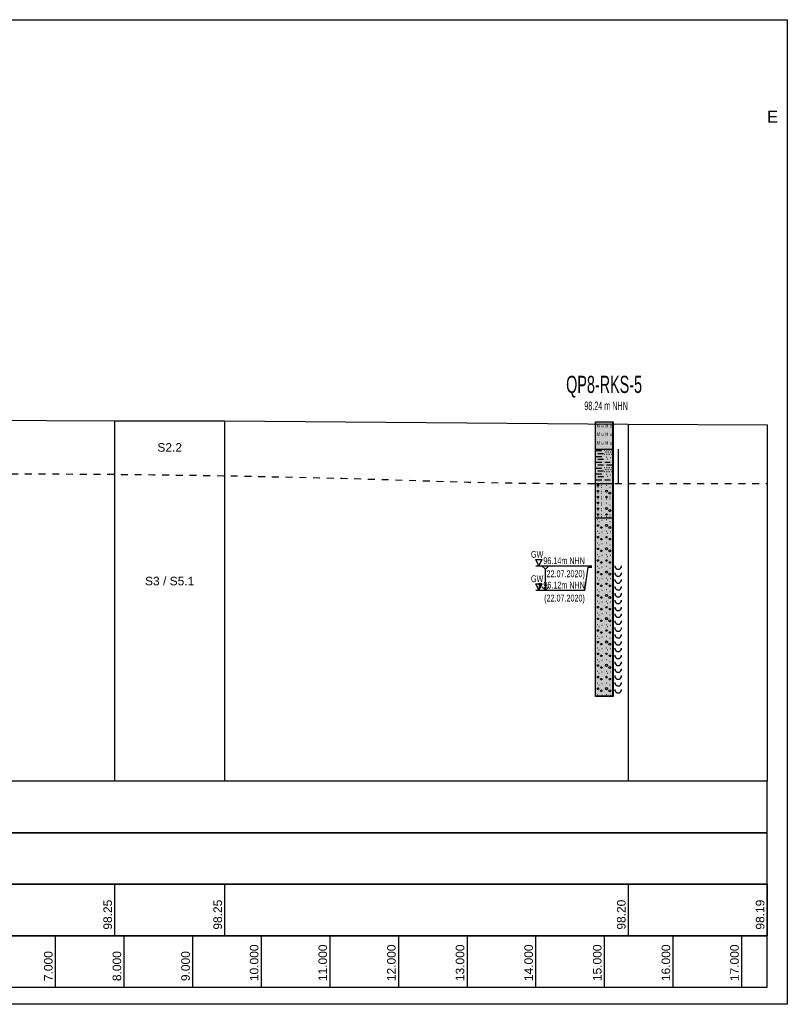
# Model space of a CAD drawing. Header units: metres. Extents: x -17 to 824, y 89 to 134.
# Tile 73 of 80: x 706 to 718, y 90 to 104. Entities that reach past the tile are written whole.
import ezdxf
from ezdxf.enums import TextEntityAlignment as Align

# ---------------------------------------------------------------- set-up
doc = ezdxf.new("R2010")
doc.units = ezdxf.units.M
doc.linetypes.add('ACAD_ISO03W100', pattern=[30, 12, -18])
for name, color, linetype in [('BG_GT_DC_RKS', 249, 'Continuous'), ('BG_GT_SCHICHT', 3, 'ACAD_ISO03W100'), ('BG_GT_TE', 6, 'Continuous'), ('BW_KOERP_GESCH', 126, 'Continuous'), ('BW_Z_BEM', 52, 'Continuous'), ('ZZ_GITTER', 40, 'Continuous'), ('ZZ_LAYOUT', 2, 'Continuous')]:
    doc.layers.add(name, color=color, linetype=linetype)
doc.layers.add('ZZ_AFENSTER', color=6, linetype='Continuous', plot=False)
doc.styles.add('ARI025_V_50', font='arial.ttf', dxfattribs={"height": 0.125})
doc.styles.add('ARI035_V_50', font='arial.ttf', dxfattribs={"height": 0.175})
doc.styles.add('Arial', font='arial.ttf')
doc.styles.get("Standard").update_dxf_attribs({"font": 'arial.ttf'})

# ---------------------------------------------------------------- blocks, each defined once
blk = doc.blocks.new('QP8-RKS-5')
for p, q in [((-0.00255, 0), (0.00255, 0)), ((-0.00255, -0.0081), (-0.00255, 0)), ((-0.00255, 0), (0.00245, 0)), ((-0.00255, -0.08), (-0.00255, 0)), ((0.00245, 0), (0.00245, -0.08)), ((0.00255, 0), (0.00255, -0.0081)), ((-0.00255, -0.008), (0.00255, -0.008)), ((-0.00255, -0.0181), (-0.00255, -0.008)), ((0.00255, -0.0081), (-0.00255, -0.0081)), ((-0.00235, -0.0084), (-0.00075, -0.0084)), ((0.00005, -0.0082), (0.00015, -0.0082)), ((0.00055, -0.0082), (0.00065, -0.0082)), ((0.00105, -0.0082), (0.00115, -0.0082)), ((0.00155, -0.0082), (0.00165, -0.0082)), ((0.00205, -0.0082), (0.00215, -0.0082)), ((0.00255, -0.008), (0.00255, -0.0181)), ((0.00405, -0.008), (0.00405, -0.018)), ((-0.00235, -0.0101), (-0.00075, -0.0101)), ((-0.00185, -0.0092), (-0.00025, -0.0092)), ((-0.00185, -0.0109), (-0.00025, -0.0109)), ((0.00005, -0.0094), (0.00015, -0.0094)), ((0.00025, -0.0088), (0.00035, -0.0088)), ((0.00055, -0.0094), (0.00065, -0.0094)), ((0.00055, -0.0102), (0.00065, -0.0102)), ((0.00075, -0.0088), (0.00085, -0.0088)), ((0.00095, -0.0108), (0.00105, -0.0108)), ((0.00105, -0.0094), (0.00115, -0.0094)), ((0.00125, -0.0088), (0.00135, -0.0088)), ((0.00155, -0.0094), (0.00165, -0.0094)), ((0.00175, -0.0088), (0.00185, -0.0088)), ((0.00175, -0.0104), (0.00185, -0.0104)), ((0.00205, -0.0094), (0.00215, -0.0094)), ((0.00225, -0.0088), (0.00235, -0.0088)), ((-0.00235, -0.0118), (-0.00075, -0.0118)), ((-0.00235, -0.0135), (-0.00075, -0.0135)), ((-0.00185, -0.0126), (-0.00025, -0.0126)), ((-0.00185, -0.0143), (-0.00025, -0.0143)), ((0.00005, -0.0133), (0.00015, -0.0133)), ((0.00015, -0.0118), (0.00175, -0.0118)), ((0.00025, -0.0139), (0.00035, -0.0139)), ((0.00055, -0.0133), (0.00065, -0.0133)), ((0.00065, -0.0126), (0.00225, -0.0126)), ((0.00075, -0.0139), (0.00085, -0.0139)), ((0.00105, -0.0133), (0.00115, -0.0133)), ((0.00125, -0.0139), (0.00135, -0.0139)), ((0.00155, -0.0133), (0.00165, -0.0133)), ((0.00175, -0.0139), (0.00185, -0.0139)), ((0.00205, -0.0133), (0.00215, -0.0133)), ((0.00225, -0.0139), (0.00235, -0.0139)), ((-0.00235, -0.0152), (-0.00075, -0.0152)), ((-0.00235, -0.0169), (-0.00075, -0.0169)), ((-0.00185, -0.016), (-0.00025, -0.016)), ((0.00005, -0.0145), (0.00015, -0.0145)), ((0.00015, -0.0169), (0.00175, -0.0169)), ((0.00055, -0.0145), (0.00065, -0.0145)), ((0.00055, -0.0153), (0.00065, -0.0153)), ((0.00095, -0.0159), (0.00105, -0.0159)), ((0.00105, -0.0145), (0.00115, -0.0145)), ((0.00155, -0.0145), (0.00165, -0.0145)), ((0.00175, -0.0155), (0.00185, -0.0155)), ((0.00205, -0.0145), (0.00215, -0.0145)), ((-0.00255, -0.018), (0.00255, -0.018)), ((-0.00255, -0.0281), (-0.00255, -0.018)), ((0.00255, -0.0181), (-0.00255, -0.0181)), ((-0.00205, -0.0185), (-0.00165, -0.0185)), ((-0.00204, -0.01845), (-0.00166, -0.01845)), ((-0.00204, -0.01855), (-0.00166, -0.01855)), ((-0.00202, -0.0184), (-0.00168, -0.0184)), ((-0.00202, -0.0186), (-0.00168, -0.0186)), ((-0.00198, -0.01835), (-0.00172, -0.01835)), ((-0.00198, -0.01865), (-0.00172, -0.01865)), ((-0.00198, -0.02005), (-0.00172, -0.02005)), ((-0.00185, -0.0191), (-0.00175, -0.0191)), ((-0.00085, -0.0185), (-0.00075, -0.0185)), ((-0.00085, -0.0191), (-0.00075, -0.0191)), ((0.00065, -0.0185), (0.00075, -0.0185)), ((0.00165, -0.0191), (0.00175, -0.0191)), ((0.00255, -0.018), (0.00255, -0.0281)), ((-0.00205, -0.0202), (-0.00165, -0.0202)), ((-0.00205, -0.0219), (-0.00165, -0.0219)), ((-0.00204, -0.02015), (-0.00166, -0.02015)), ((-0.00204, -0.02025), (-0.00166, -0.02025)), ((-0.00204, -0.02185), (-0.00166, -0.02185)), ((-0.00204, -0.02195), (-0.00166, -0.02195)), ((-0.00202, -0.0201), (-0.00168, -0.0201)), ((-0.00202, -0.0203), (-0.00168, -0.0203)), ((-0.00202, -0.0218), (-0.00168, -0.0218)), ((-0.00202, -0.022), (-0.00168, -0.022)), ((-0.00198, -0.02035), (-0.00172, -0.02035)), ((-0.00198, -0.02175), (-0.00172, -0.02175)), ((-0.00198, -0.02205), (-0.00172, -0.02205)), ((-0.00185, -0.0208), (-0.00175, -0.0208)), ((-0.00185, -0.0225), (-0.00175, -0.0225)), ((-0.00085, -0.0202), (-0.00075, -0.0202)), ((-0.00085, -0.0208), (-0.00075, -0.0208)), ((-0.00085, -0.0219), (-0.00075, -0.0219)), ((-0.00085, -0.0225), (-0.00075, -0.0225)), ((0.00045, -0.0219), (0.00085, -0.0219)), ((0.00046, -0.02185), (0.00084, -0.02185)), ((0.00046, -0.02195), (0.00084, -0.02195)), ((0.00048, -0.0218), (0.00082, -0.0218)), ((0.00048, -0.022), (0.00082, -0.022)), ((0.00052, -0.02175), (0.00078, -0.02175)), ((0.00052, -0.02205), (0.00078, -0.02205)), ((0.00065, -0.0225), (0.00075, -0.0225)), ((0.00165, -0.0219), (0.00175, -0.0219)), ((0.00165, -0.0225), (0.00175, -0.0225)), ((-0.00205, -0.0236), (-0.00165, -0.0236)), ((-0.00205, -0.0253), (-0.00165, -0.0253)), ((-0.00204, -0.02355), (-0.00166, -0.02355)), ((-0.00204, -0.02365), (-0.00166, -0.02365)), ((-0.00204, -0.02525), (-0.00166, -0.02525)), ((-0.00204, -0.02535), (-0.00166, -0.02535)), ((-0.00202, -0.0235), (-0.00168, -0.0235)), ((-0.00202, -0.0237), (-0.00168, -0.0237)), ((-0.00202, -0.0252), (-0.00168, -0.0252)), ((-0.00202, -0.0254), (-0.00168, -0.0254)), ((-0.00198, -0.02345), (-0.00172, -0.02345)), ((-0.00198, -0.02375), (-0.00172, -0.02375)), ((-0.00198, -0.02515), (-0.00172, -0.02515)), ((-0.00198, -0.02545), (-0.00172, -0.02545)), ((-0.00185, -0.0242), (-0.00175, -0.0242)), ((-0.00085, -0.0236), (-0.00075, -0.0236)), ((-0.00085, -0.0242), (-0.00075, -0.0242)), ((-0.00085, -0.0253), (-0.00075, -0.0253)), ((0.00065, -0.0236), (0.00075, -0.0236)), ((0.00165, -0.0242), (0.00175, -0.0242)), ((-0.00255, -0.028), (0.00255, -0.028)), ((-0.00255, -0.0801), (-0.00255, -0.028)), ((0.00255, -0.0281), (-0.00255, -0.0281)), ((-0.00205, -0.027), (-0.00165, -0.027)), ((-0.00204, -0.02695), (-0.00166, -0.02695)), ((-0.00204, -0.02705), (-0.00166, -0.02705)), ((-0.00202, -0.0269), (-0.00168, -0.0269)), ((-0.00202, -0.0271), (-0.00168, -0.0271)), ((-0.00198, -0.02685), (-0.00172, -0.02685)), ((-0.00198, -0.02715), (-0.00172, -0.02715)), ((-0.00195, -0.0285), (-0.00185, -0.0285)), ((-0.00185, -0.0259), (-0.00175, -0.0259)), ((-0.00185, -0.0276), (-0.00175, -0.0276)), ((-0.00085, -0.0259), (-0.00075, -0.0259)), ((-0.00085, -0.027), (-0.00075, -0.027)), ((-0.00085, -0.0276), (-0.00075, -0.0276)), ((-0.00075, -0.0287), (-0.00065, -0.0287)), ((0.00045, -0.027), (0.00085, -0.027)), ((0.00046, -0.02695), (0.00084, -0.02695)), ((0.00046, -0.02705), (0.00084, -0.02705)), ((0.00048, -0.0269), (0.00082, -0.0269)), ((0.00048, -0.0271), (0.00082, -0.0271)), ((0.00052, -0.02685), (0.00078, -0.02685)), ((0.00052, -0.02715), (0.00078, -0.02715)), ((0.00065, -0.0276), (0.00075, -0.0276)), ((0.00065, -0.0285), (0.00075, -0.0285)), ((0.00165, -0.027), (0.00175, -0.027)), ((0.00165, -0.0276), (0.00175, -0.0276)), ((0.00255, -0.028), (0.00255, -0.0801)), ((-0.00205, -0.0302), (-0.00165, -0.0302)), ((-0.00204, -0.03015), (-0.00166, -0.03015)), ((-0.00204, -0.03025), (-0.00166, -0.03025)), ((-0.00202, -0.0301), (-0.00168, -0.0301)), ((-0.00202, -0.0303), (-0.00168, -0.0303)), ((-0.00198, -0.03005), (-0.00172, -0.03005)), ((-0.00198, -0.03035), (-0.00172, -0.03035)), ((-0.00155, -0.0291), (-0.00145, -0.0291)), ((-0.00105, -0.0308), (-0.00065, -0.0308)), ((-0.00104, -0.03075), (-0.00066, -0.03075)), ((-0.00104, -0.03085), (-0.00066, -0.03085)), ((-0.00102, -0.0307), (-0.00068, -0.0307)), ((-0.00102, -0.0309), (-0.00068, -0.0309)), ((-0.00098, -0.03065), (-0.00072, -0.03065)), ((-0.00098, -0.03095), (-0.00072, -0.03095)), ((0.00165, -0.0291), (0.00175, -0.0291)), ((-0.00205, -0.0336), (-0.00165, -0.0336)), ((-0.00204, -0.03355), (-0.00166, -0.03355)), ((-0.00204, -0.03365), (-0.00166, -0.03365)), ((-0.00202, -0.0335), (-0.00168, -0.0335)), ((-0.00202, -0.0337), (-0.00168, -0.0337)), ((-0.00198, -0.03345), (-0.00172, -0.03345)), ((-0.00198, -0.03375), (-0.00172, -0.03375)), ((-0.00195, -0.0319), (-0.00185, -0.0319)), ((-0.00155, -0.0325), (-0.00145, -0.0325)), ((-0.00105, -0.0342), (-0.00065, -0.0342)), ((-0.00104, -0.03415), (-0.00066, -0.03415)), ((-0.00104, -0.03425), (-0.00066, -0.03425)), ((-0.00102, -0.0341), (-0.00068, -0.0341)), ((-0.00102, -0.0343), (-0.00068, -0.0343)), ((-0.00098, -0.03405), (-0.00072, -0.03405)), ((-0.00098, -0.03435), (-0.00072, -0.03435)), ((-0.00075, -0.0321), (-0.00065, -0.0321)), ((0.00045, -0.0336), (0.00085, -0.0336)), ((0.00046, -0.03355), (0.00084, -0.03355)), ((0.00046, -0.03365), (0.00084, -0.03365)), ((0.00048, -0.0335), (0.00082, -0.0335)), ((0.00048, -0.0337), (0.00082, -0.0337)), ((0.00052, -0.03345), (0.00078, -0.03345)), ((0.00052, -0.03375), (0.00078, -0.03375)), ((0.00055, -0.0319), (0.00065, -0.0319)), ((0.00095, -0.0325), (0.00105, -0.0325)), ((0.00145, -0.0342), (0.00185, -0.0342)), ((0.00146, -0.03415), (0.00184, -0.03415)), ((0.00146, -0.03425), (0.00184, -0.03425)), ((0.00148, -0.0341), (0.00182, -0.0341)), ((0.00148, -0.0343), (0.00182, -0.0343)), ((0.00152, -0.03405), (0.00178, -0.03405)), ((0.00152, -0.03435), (0.00178, -0.03435)), ((0.00175, -0.0321), (0.00185, -0.0321)), ((-0.00205, -0.037), (-0.00165, -0.037)), ((-0.00204, -0.03695), (-0.00166, -0.03695)), ((-0.00204, -0.03705), (-0.00166, -0.03705)), ((-0.00202, -0.0369), (-0.00168, -0.0369)), ((-0.00202, -0.0371), (-0.00168, -0.0371)), ((-0.00198, -0.03685), (-0.00172, -0.03685)), ((-0.00198, -0.03715), (-0.00172, -0.03715)), ((-0.00195, -0.0353), (-0.00185, -0.0353)), ((-0.00155, -0.0359), (-0.00145, -0.0359)), ((-0.00075, -0.0355), (-0.00065, -0.0355)), ((0.00065, -0.0353), (0.00075, -0.0353)), ((0.00165, -0.0359), (0.00175, -0.0359)), ((-0.00195, -0.0387), (-0.00185, -0.0387)), ((-0.00155, -0.0393), (-0.00145, -0.0393)), ((-0.00105, -0.0376), (-0.00065, -0.0376)), ((-0.00104, -0.03755), (-0.00066, -0.03755)), ((-0.00104, -0.03765), (-0.00066, -0.03765)), ((-0.00102, -0.0375), (-0.00068, -0.0375)), ((-0.00102, -0.0377), (-0.00068, -0.0377)), ((-0.00098, -0.03745), (-0.00072, -0.03745)), ((-0.00098, -0.03775), (-0.00072, -0.03775)), ((-0.00075, -0.0389), (-0.00065, -0.0389)), ((0.00055, -0.0387), (0.00065, -0.0387)), ((0.00095, -0.0393), (0.00105, -0.0393)), ((0.00175, -0.0389), (0.00185, -0.0389)), ((-0.00205, -0.0404), (-0.00165, -0.0404)), ((-0.00204, -0.04035), (-0.00166, -0.04035)), ((-0.00204, -0.04045), (-0.00166, -0.04045)), ((-0.00202, -0.0403), (-0.00168, -0.0403)), ((-0.00202, -0.0405), (-0.00168, -0.0405)), ((-0.00198, -0.04025), (-0.00172, -0.04025)), ((-0.00198, -0.04055), (-0.00172, -0.04055)), ((-0.00195, -0.0421), (-0.00185, -0.0421)), ((-0.00155, -0.0427), (-0.00145, -0.0427)), ((-0.00105, -0.041), (-0.00065, -0.041)), ((-0.00104, -0.04095), (-0.00066, -0.04095)), ((-0.00104, -0.04105), (-0.00066, -0.04105)), ((-0.00102, -0.0409), (-0.00068, -0.0409)), ((-0.00102, -0.0411), (-0.00068, -0.0411)), ((-0.00098, -0.04085), (-0.00072, -0.04085)), ((-0.00098, -0.04115), (-0.00072, -0.04115)), ((-0.00075, -0.0423), (-0.00065, -0.0423)), ((0.00045, -0.0404), (0.00085, -0.0404)), ((0.00046, -0.04035), (0.00084, -0.04035)), ((0.00046, -0.04045), (0.00084, -0.04045)), ((0.00048, -0.0403), (0.00082, -0.0403)), ((0.00048, -0.0405), (0.00082, -0.0405)), ((0.00052, -0.04025), (0.00078, -0.04025)), ((0.00052, -0.04055), (0.00078, -0.04055)), ((0.00065, -0.0421), (0.00075, -0.0421)), ((0.00145, -0.041), (0.00185, -0.041)), ((0.00146, -0.04095), (0.00184, -0.04095)), ((0.00146, -0.04105), (0.00184, -0.04105)), ((0.00148, -0.0409), (0.00182, -0.0409)), ((0.00148, -0.0411), (0.00182, -0.0411)), ((0.00152, -0.04085), (0.00178, -0.04085)), ((0.00152, -0.04115), (0.00178, -0.04115)), ((0.00165, -0.0427), (0.00175, -0.0427)), ((0.00305, -0.042), (0.00305, -0.0423)), ((0.00305, -0.0423), (0.00325, -0.0426)), ((0.00325, -0.0426), (0.00345, -0.0428)), ((0.00345, -0.0428), (0.00375, -0.043)), ((0.00375, -0.043), (0.00405, -0.043)), ((0.00405, -0.043), (0.00435, -0.043)), ((0.00435, -0.043), (0.00465, -0.0428)), ((0.00465, -0.0428), (0.00485, -0.0426)), ((0.00485, -0.0426), (0.00505, -0.0423)), ((0.00505, -0.0423), (0.00505, -0.042)), ((-0.00205, -0.0438), (-0.00165, -0.0438)), ((-0.00204, -0.04375), (-0.00166, -0.04375)), ((-0.00204, -0.04385), (-0.00166, -0.04385)), ((-0.00202, -0.0437), (-0.00168, -0.0437)), ((-0.00202, -0.0439), (-0.00168, -0.0439)), ((-0.00198, -0.04365), (-0.00172, -0.04365)), ((-0.00198, -0.04395), (-0.00172, -0.04395)), ((-0.00195, -0.0455), (-0.00185, -0.0455)), ((-0.00105, -0.0444), (-0.00065, -0.0444)), ((-0.00104, -0.04435), (-0.00066, -0.04435)), ((-0.00104, -0.04445), (-0.00066, -0.04445)), ((-0.00102, -0.0443), (-0.00068, -0.0443)), ((-0.00102, -0.0445), (-0.00068, -0.0445)), ((-0.00098, -0.04425), (-0.00072, -0.04425)), ((-0.00098, -0.04455), (-0.00072, -0.04455)), ((-0.00075, -0.0457), (-0.00065, -0.0457)), ((0.00055, -0.0455), (0.00065, -0.0455)), ((0.00175, -0.0457), (0.00185, -0.0457)), ((0.00305, -0.044), (0.00305, -0.0443)), ((0.00305, -0.0443), (0.00325, -0.0446)), ((0.00325, -0.0446), (0.00345, -0.0448)), ((0.00345, -0.0448), (0.00375, -0.045)), ((0.00375, -0.045), (0.00405, -0.045)), ((0.00405, -0.045), (0.00435, -0.045)), ((0.00435, -0.045), (0.00465, -0.0448)), ((0.00465, -0.0448), (0.00485, -0.0446)), ((0.00485, -0.0446), (0.00505, -0.0443)), ((0.00505, -0.0443), (0.00505, -0.044)), ((-0.00205, -0.0472), (-0.00165, -0.0472)), ((-0.00204, -0.04715), (-0.00166, -0.04715)), ((-0.00204, -0.04725), (-0.00166, -0.04725)), ((-0.00202, -0.0471), (-0.00168, -0.0471)), ((-0.00202, -0.0473), (-0.00168, -0.0473)), ((-0.00198, -0.04705), (-0.00172, -0.04705)), ((-0.00198, -0.04735), (-0.00172, -0.04735)), ((-0.00155, -0.0461), (-0.00145, -0.0461)), ((-0.00105, -0.0478), (-0.00065, -0.0478)), ((-0.00104, -0.04775), (-0.00066, -0.04775)), ((-0.00104, -0.04785), (-0.00066, -0.04785)), ((-0.00102, -0.0477), (-0.00068, -0.0477)), ((-0.00102, -0.0479), (-0.00068, -0.0479)), ((-0.00098, -0.04765), (-0.00072, -0.04765)), ((-0.00098, -0.04795), (-0.00072, -0.04795)), ((0.00045, -0.0472), (0.00085, -0.0472)), ((0.00046, -0.04715), (0.00084, -0.04715)), ((0.00046, -0.04725), (0.00084, -0.04725)), ((0.00048, -0.0471), (0.00082, -0.0471)), ((0.00048, -0.0473), (0.00082, -0.0473)), ((0.00052, -0.04705), (0.00078, -0.04705)), ((0.00052, -0.04735), (0.00078, -0.04735)), ((0.00095, -0.0461), (0.00105, -0.0461)), ((0.00145, -0.0478), (0.00185, -0.0478)), ((0.00146, -0.04775), (0.00184, -0.04775)), ((0.00146, -0.04785), (0.00184, -0.04785)), ((0.00148, -0.0477), (0.00182, -0.0477)), ((0.00148, -0.0479), (0.00182, -0.0479)), ((0.00152, -0.04765), (0.00178, -0.04765)), ((0.00152, -0.04795), (0.00178, -0.04795)), ((0.00305, -0.046), (0.00305, -0.0463)), ((0.00305, -0.0463), (0.00325, -0.0466)), ((0.00305, -0.048), (0.00305, -0.0483)), ((0.00305, -0.0483), (0.00325, -0.0486)), ((0.00325, -0.0466), (0.00345, -0.0468)), ((0.00325, -0.0486), (0.00345, -0.0488)), ((0.00345, -0.0468), (0.00375, -0.047)), ((0.00375, -0.047), (0.00405, -0.047)), ((0.00405, -0.047), (0.00435, -0.047)), ((0.00435, -0.047), (0.00465, -0.0468)), ((0.00465, -0.0468), (0.00485, -0.0466)), ((0.00465, -0.0488), (0.00485, -0.0486)), ((0.00485, -0.0466), (0.00505, -0.0463)), ((0.00485, -0.0486), (0.00505, -0.0483)), ((0.00505, -0.0463), (0.00505, -0.046)), ((0.00505, -0.0483), (0.00505, -0.048)), ((-0.00205, -0.0506), (-0.00165, -0.0506)), ((-0.00204, -0.05055), (-0.00166, -0.05055)), ((-0.00204, -0.05065), (-0.00166, -0.05065)), ((-0.00202, -0.0505), (-0.00168, -0.0505)), ((-0.00202, -0.0507), (-0.00168, -0.0507)), ((-0.00198, -0.05045), (-0.00172, -0.05045)), ((-0.00198, -0.05075), (-0.00172, -0.05075)), ((-0.00195, -0.0489), (-0.00185, -0.0489)), ((-0.00155, -0.0495), (-0.00145, -0.0495)), ((-0.00105, -0.0512), (-0.00065, -0.0512)), ((-0.00104, -0.05115), (-0.00066, -0.05115)), ((-0.00104, -0.05125), (-0.00066, -0.05125)), ((-0.00102, -0.0511), (-0.00068, -0.0511)), ((-0.00102, -0.0513), (-0.00068, -0.0513)), ((-0.00098, -0.05105), (-0.00072, -0.05105)), ((-0.00098, -0.05135), (-0.00072, -0.05135)), ((-0.00075, -0.0491), (-0.00065, -0.0491)), ((0.00065, -0.0489), (0.00075, -0.0489)), ((0.00165, -0.0495), (0.00175, -0.0495)), ((0.00305, -0.05), (0.00305, -0.0503)), ((0.00305, -0.0503), (0.00325, -0.0506)), ((0.00325, -0.0506), (0.00345, -0.0508)), ((0.00345, -0.0488), (0.00375, -0.049)), ((0.00345, -0.0508), (0.00375, -0.051)), ((0.00375, -0.049), (0.00405, -0.049)), ((0.00375, -0.051), (0.00405, -0.051)), ((0.00405, -0.049), (0.00435, -0.049)), ((0.00405, -0.051), (0.00435, -0.051)), ((0.00435, -0.049), (0.00465, -0.0488)), ((0.00435, -0.051), (0.00465, -0.0508)), ((0.00465, -0.0508), (0.00485, -0.0506)), ((0.00485, -0.0506), (0.00505, -0.0503)), ((0.00505, -0.0503), (0.00505, -0.05)), ((-0.00205, -0.054), (-0.00165, -0.054)), ((-0.00204, -0.05395), (-0.00166, -0.05395)), ((-0.00204, -0.05405), (-0.00166, -0.05405)), ((-0.00202, -0.0539), (-0.00168, -0.0539)), ((-0.00202, -0.0541), (-0.00168, -0.0541)), ((-0.00198, -0.05385), (-0.00172, -0.05385)), ((-0.00198, -0.05415), (-0.00172, -0.05415)), ((-0.00195, -0.0523), (-0.00185, -0.0523)), ((-0.00155, -0.0529), (-0.00145, -0.0529)), ((-0.00102, -0.0545), (-0.00068, -0.0545)), ((-0.00098, -0.05445), (-0.00072, -0.05445)), ((-0.00075, -0.0525), (-0.00065, -0.0525)), ((0.00045, -0.054), (0.00085, -0.054)), ((0.00046, -0.05395), (0.00084, -0.05395)), ((0.00046, -0.05405), (0.00084, -0.05405)), ((0.00048, -0.0539), (0.00082, -0.0539)), ((0.00048, -0.0541), (0.00082, -0.0541)), ((0.00052, -0.05385), (0.00078, -0.05385)), ((0.00052, -0.05415), (0.00078, -0.05415)), ((0.00055, -0.0523), (0.00065, -0.0523)), ((0.00095, -0.0529), (0.00105, -0.0529)), ((0.00148, -0.0545), (0.00182, -0.0545)), ((0.00152, -0.05445), (0.00178, -0.05445)), ((0.00175, -0.0525), (0.00185, -0.0525)), ((0.00305, -0.052), (0.00305, -0.0523)), ((0.00305, -0.0523), (0.00325, -0.0526)), ((0.00305, -0.054), (0.00305, -0.0543)), ((0.00305, -0.0543), (0.00325, -0.0546)), ((0.00325, -0.0526), (0.00345, -0.0528)), ((0.00345, -0.0528), (0.00375, -0.053)), ((0.00375, -0.053), (0.00405, -0.053)), ((0.00405, -0.053), (0.00435, -0.053)), ((0.00435, -0.053), (0.00465, -0.0528)), ((0.00465, -0.0528), (0.00485, -0.0526)), ((0.00485, -0.0526), (0.00505, -0.0523)), ((0.00485, -0.0546), (0.00505, -0.0543)), ((0.00505, -0.0523), (0.00505, -0.052)), ((0.00505, -0.0543), (0.00505, -0.054)), ((-0.00205, -0.0574), (-0.00165, -0.0574)), ((-0.00204, -0.05735), (-0.00166, -0.05735)), ((-0.00202, -0.0573), (-0.00168, -0.0573)), ((-0.00198, -0.05725), (-0.00172, -0.05725)), ((-0.00195, -0.0557), (-0.00185, -0.0557)), ((-0.00155, -0.0563), (-0.00145, -0.0563)), ((-0.00105, -0.0546), (-0.00065, -0.0546)), ((-0.00104, -0.05455), (-0.00066, -0.05455)), ((-0.00104, -0.05465), (-0.00066, -0.05465)), ((-0.00102, -0.0547), (-0.00068, -0.0547)), ((-0.00098, -0.05475), (-0.00072, -0.05475)), ((-0.00075, -0.0559), (-0.00065, -0.0559)), ((0.00065, -0.0557), (0.00075, -0.0557)), ((0.00145, -0.0546), (0.00185, -0.0546)), ((0.00146, -0.05455), (0.00184, -0.05455)), ((0.00146, -0.05465), (0.00184, -0.05465)), ((0.00148, -0.0547), (0.00182, -0.0547)), ((0.00152, -0.05475), (0.00178, -0.05475)), ((0.00165, -0.0563), (0.00175, -0.0563)), ((0.00305, -0.056), (0.00305, -0.0563)), ((0.00305, -0.0563), (0.00325, -0.0566)), ((0.00325, -0.0546), (0.00345, -0.0548)), ((0.00325, -0.0566), (0.00345, -0.0568)), ((0.00345, -0.0548), (0.00375, -0.055)), ((0.00345, -0.0568), (0.00375, -0.057)), ((0.00375, -0.055), (0.00405, -0.055)), ((0.00375, -0.057), (0.00405, -0.057)), ((0.00405, -0.055), (0.00435, -0.055)), ((0.00405, -0.057), (0.00435, -0.057)), ((0.00435, -0.055), (0.00465, -0.0548)), ((0.00435, -0.057), (0.00465, -0.0568)), ((0.00465, -0.0548), (0.00485, -0.0546)), ((0.00465, -0.0568), (0.00485, -0.0566)), ((0.00485, -0.0566), (0.00505, -0.0563)), ((0.00505, -0.0563), (0.00505, -0.056)), ((-0.00204, -0.05745), (-0.00166, -0.05745)), ((-0.00202, -0.0575), (-0.00168, -0.0575)), ((-0.00198, -0.05755), (-0.00172, -0.05755)), ((-0.00195, -0.0591), (-0.00185, -0.0591)), ((-0.00155, -0.0597), (-0.00145, -0.0597)), ((-0.00105, -0.058), (-0.00065, -0.058)), ((-0.00104, -0.05795), (-0.00066, -0.05795)), ((-0.00104, -0.05805), (-0.00066, -0.05805)), ((-0.00102, -0.0579), (-0.00068, -0.0579)), ((-0.00102, -0.0581), (-0.00068, -0.0581)), ((-0.00098, -0.05785), (-0.00072, -0.05785)), ((-0.00098, -0.05815), (-0.00072, -0.05815)), ((-0.00075, -0.0593), (-0.00065, -0.0593)), ((0.00055, -0.0591), (0.00065, -0.0591)), ((0.00095, -0.0597), (0.00105, -0.0597)), ((0.00175, -0.0593), (0.00185, -0.0593)), ((0.00305, -0.058), (0.00305, -0.0583)), ((0.00305, -0.0583), (0.00325, -0.0586)), ((0.00305, -0.06), (0.00305, -0.0603)), ((0.00325, -0.0586), (0.00345, -0.0588)), ((0.00345, -0.0588), (0.00375, -0.059)), ((0.00375, -0.059), (0.00405, -0.059)), ((0.00405, -0.059), (0.00435, -0.059)), ((0.00435, -0.059), (0.00465, -0.0588)), ((0.00465, -0.0588), (0.00485, -0.0586)), ((0.00485, -0.0586), (0.00505, -0.0583)), ((0.00505, -0.0583), (0.00505, -0.058)), ((0.00505, -0.0603), (0.00505, -0.06)), ((-0.00205, -0.0608), (-0.00165, -0.0608)), ((-0.00204, -0.06075), (-0.00166, -0.06075)), ((-0.00204, -0.06085), (-0.00166, -0.06085)), ((-0.00202, -0.0607), (-0.00168, -0.0607)), ((-0.00202, -0.0609), (-0.00168, -0.0609)), ((-0.00198, -0.06065), (-0.00172, -0.06065)), ((-0.00198, -0.06095), (-0.00172, -0.06095)), ((-0.00195, -0.0625), (-0.00185, -0.0625)), ((-0.00155, -0.0631), (-0.00145, -0.0631)), ((-0.00105, -0.0614), (-0.00065, -0.0614)), ((-0.00104, -0.06135), (-0.00066, -0.06135)), ((-0.00104, -0.06145), (-0.00066, -0.06145)), ((-0.00102, -0.0613), (-0.00068, -0.0613)), ((-0.00102, -0.0615), (-0.00068, -0.0615)), ((-0.00098, -0.06125), (-0.00072, -0.06125)), ((-0.00098, -0.06155), (-0.00072, -0.06155)), ((-0.00075, -0.0627), (-0.00065, -0.0627)), ((0.00045, -0.0608), (0.00085, -0.0608)), ((0.00046, -0.06075), (0.00084, -0.06075)), ((0.00046, -0.06085), (0.00084, -0.06085)), ((0.00048, -0.0607), (0.00082, -0.0607)), ((0.00048, -0.0609), (0.00082, -0.0609)), ((0.00052, -0.06065), (0.00078, -0.06065)), ((0.00052, -0.06095), (0.00078, -0.06095)), ((0.00065, -0.0625), (0.00075, -0.0625)), ((0.00145, -0.0614), (0.00185, -0.0614)), ((0.00146, -0.06135), (0.00184, -0.06135)), ((0.00146, -0.06145), (0.00184, -0.06145)), ((0.00148, -0.0613), (0.00182, -0.0613)), ((0.00148, -0.0615), (0.00182, -0.0615)), ((0.00152, -0.06125), (0.00178, -0.06125)), ((0.00152, -0.06155), (0.00178, -0.06155)), ((0.00165, -0.0631), (0.00175, -0.0631)), ((0.00305, -0.0603), (0.00325, -0.0606)), ((0.00305, -0.062), (0.00305, -0.0623)), ((0.00305, -0.0623), (0.00325, -0.0626)), ((0.00325, -0.0606), (0.00345, -0.0608)), ((0.00325, -0.0626), (0.00345, -0.0628)), ((0.00345, -0.0608), (0.00375, -0.061)), ((0.00345, -0.0628), (0.00375, -0.063)), ((0.00375, -0.061), (0.00405, -0.061)), ((0.00375, -0.063), (0.00405, -0.063)), ((0.00405, -0.061), (0.00435, -0.061)), ((0.00405, -0.063), (0.00435, -0.063)), ((0.00435, -0.061), (0.00465, -0.0608)), ((0.00435, -0.063), (0.00465, -0.0628)), ((0.00465, -0.0608), (0.00485, -0.0606)), ((0.00465, -0.0628), (0.00485, -0.0626)), ((0.00485, -0.0606), (0.00505, -0.0603)), ((0.00485, -0.0626), (0.00505, -0.0623)), ((0.00505, -0.0623), (0.00505, -0.062)), ((-0.00205, -0.0642), (-0.00165, -0.0642)), ((-0.00204, -0.06415), (-0.00166, -0.06415)), ((-0.00204, -0.06425), (-0.00166, -0.06425)), ((-0.00202, -0.0641), (-0.00168, -0.0641)), ((-0.00202, -0.0643), (-0.00168, -0.0643)), ((-0.00198, -0.06405), (-0.00172, -0.06405)), ((-0.00198, -0.06435), (-0.00172, -0.06435)), ((-0.00195, -0.0659), (-0.00185, -0.0659)), ((-0.00105, -0.0648), (-0.00065, -0.0648)), ((-0.00104, -0.06475), (-0.00066, -0.06475)), ((-0.00104, -0.06485), (-0.00066, -0.06485)), ((-0.00102, -0.0647), (-0.00068, -0.0647)), ((-0.00102, -0.0649), (-0.00068, -0.0649)), ((-0.00098, -0.06465), (-0.00072, -0.06465)), ((-0.00098, -0.06495), (-0.00072, -0.06495)), ((0.00055, -0.0659), (0.00065, -0.0659)), ((0.00305, -0.064), (0.00305, -0.0643)), ((0.00305, -0.0643), (0.00325, -0.0646)), ((0.00305, -0.066), (0.00305, -0.0663)), ((0.00325, -0.0646), (0.00345, -0.0648)), ((0.00345, -0.0648), (0.00375, -0.065)), ((0.00375, -0.065), (0.00405, -0.065)), ((0.00405, -0.065), (0.00435, -0.065)), ((0.00435, -0.065), (0.00465, -0.0648)), ((0.00465, -0.0648), (0.00485, -0.0646)), ((0.00485, -0.0646), (0.00505, -0.0643)), ((0.00505, -0.0643), (0.00505, -0.064)), ((0.00505, -0.0663), (0.00505, -0.066)), ((-0.00205, -0.0676), (-0.00165, -0.0676)), ((-0.00204, -0.06755), (-0.00166, -0.06755)), ((-0.00204, -0.06765), (-0.00166, -0.06765)), ((-0.00202, -0.0675), (-0.00168, -0.0675)), ((-0.00202, -0.0677), (-0.00168, -0.0677)), ((-0.00198, -0.06745), (-0.00172, -0.06745)), ((-0.00198, -0.06775), (-0.00172, -0.06775)), ((-0.00155, -0.0665), (-0.00145, -0.0665)), ((-0.00105, -0.0682), (-0.00065, -0.0682)), ((-0.00104, -0.06815), (-0.00066, -0.06815)), ((-0.00104, -0.06825), (-0.00066, -0.06825)), ((-0.00102, -0.0681), (-0.00068, -0.0681)), ((-0.00102, -0.0683), (-0.00068, -0.0683)), ((-0.00098, -0.06805), (-0.00072, -0.06805)), ((-0.00098, -0.06835), (-0.00072, -0.06835)), ((-0.00075, -0.0661), (-0.00065, -0.0661)), ((0.00045, -0.0676), (0.00085, -0.0676)), ((0.00046, -0.06755), (0.00084, -0.06755)), ((0.00046, -0.06765), (0.00084, -0.06765)), ((0.00048, -0.0675), (0.00082, -0.0675)), ((0.00048, -0.0677), (0.00082, -0.0677)), ((0.00052, -0.06745), (0.00078, -0.06745)), ((0.00052, -0.06775), (0.00078, -0.06775)), ((0.00095, -0.0665), (0.00105, -0.0665)), ((0.00145, -0.0682), (0.00185, -0.0682)), ((0.00146, -0.06815), (0.00184, -0.06815)), ((0.00146, -0.06825), (0.00184, -0.06825)), ((0.00148, -0.0681), (0.00182, -0.0681)), ((0.00148, -0.0683), (0.00182, -0.0683)), ((0.00152, -0.06805), (0.00178, -0.06805)), ((0.00152, -0.06835), (0.00178, -0.06835)), ((0.00175, -0.0661), (0.00185, -0.0661)), ((0.00305, -0.0663), (0.00325, -0.0666)), ((0.00305, -0.068), (0.00305, -0.0683)), ((0.00305, -0.0683), (0.00325, -0.0686)), ((0.00325, -0.0666), (0.00345, -0.0668)), ((0.00325, -0.0686), (0.00345, -0.0688)), ((0.00345, -0.0668), (0.00375, -0.067)), ((0.00345, -0.0688), (0.00375, -0.069)), ((0.00375, -0.067), (0.00405, -0.067)), ((0.00405, -0.067), (0.00435, -0.067)), ((0.00435, -0.067), (0.00465, -0.0668)), ((0.00435, -0.069), (0.00465, -0.0688)), ((0.00465, -0.0668), (0.00485, -0.0666)), ((0.00465, -0.0688), (0.00485, -0.0686)), ((0.00485, -0.0666), (0.00505, -0.0663)), ((0.00485, -0.0686), (0.00505, -0.0683)), ((0.00505, -0.0683), (0.00505, -0.068)), ((-0.00205, -0.071), (-0.00165, -0.071)), ((-0.00204, -0.07095), (-0.00166, -0.07095)), ((-0.00204, -0.07105), (-0.00166, -0.07105)), ((-0.00202, -0.0709), (-0.00168, -0.0709)), ((-0.00202, -0.0711), (-0.00168, -0.0711)), ((-0.00198, -0.07085), (-0.00172, -0.07085)), ((-0.00198, -0.07115), (-0.00172, -0.07115)), ((-0.00195, -0.0693), (-0.00185, -0.0693)), ((-0.00155, -0.0699), (-0.00145, -0.0699)), ((-0.00105, -0.0716), (-0.00065, -0.0716)), ((-0.00104, -0.07155), (-0.00066, -0.07155)), ((-0.00104, -0.07165), (-0.00066, -0.07165)), ((-0.00102, -0.0715), (-0.00068, -0.0715)), ((-0.00102, -0.0717), (-0.00068, -0.0717)), ((-0.00098, -0.07145), (-0.00072, -0.07145)), ((-0.00098, -0.07175), (-0.00072, -0.07175)), ((-0.00075, -0.0695), (-0.00065, -0.0695)), ((0.00065, -0.0693), (0.00075, -0.0693)), ((0.00165, -0.0699), (0.00175, -0.0699)), ((0.00305, -0.07), (0.00305, -0.0703)), ((0.00305, -0.0703), (0.00325, -0.0706)), ((0.00325, -0.0706), (0.00345, -0.0708)), ((0.00345, -0.0708), (0.00375, -0.071)), ((0.00375, -0.069), (0.00405, -0.069)), ((0.00375, -0.071), (0.00405, -0.071)), ((0.00405, -0.069), (0.00435, -0.069)), ((0.00405, -0.071), (0.00435, -0.071)), ((0.00435, -0.071), (0.00465, -0.0708)), ((0.00465, -0.0708), (0.00485, -0.0706)), ((0.00485, -0.0706), (0.00505, -0.0703)), ((0.00505, -0.0703), (0.00505, -0.07)), ((-0.00205, -0.0744), (-0.00165, -0.0744)), ((-0.00204, -0.07435), (-0.00166, -0.07435)), ((-0.00204, -0.07445), (-0.00166, -0.07445)), ((-0.00202, -0.0743), (-0.00168, -0.0743)), ((-0.00202, -0.0745), (-0.00168, -0.0745)), ((-0.00198, -0.07425), (-0.00172, -0.07425)), ((-0.00198, -0.07455), (-0.00172, -0.07455)), ((-0.00195, -0.0727), (-0.00185, -0.0727)), ((-0.00155, -0.0733), (-0.00145, -0.0733)), ((-0.00075, -0.0729), (-0.00065, -0.0729)), ((0.00045, -0.0744), (0.00085, -0.0744)), ((0.00046, -0.07435), (0.00084, -0.07435)), ((0.00046, -0.07445), (0.00084, -0.07445)), ((0.00048, -0.0743), (0.00082, -0.0743)), ((0.00048, -0.0745), (0.00082, -0.0745)), ((0.00052, -0.07425), (0.00078, -0.07425)), ((0.00052, -0.07455), (0.00078, -0.07455)), ((0.00055, -0.0727), (0.00065, -0.0727)), ((0.00095, -0.0733), (0.00105, -0.0733)), ((0.00175, -0.0729), (0.00185, -0.0729)), ((0.00305, -0.072), (0.00305, -0.0723)), ((0.00305, -0.0723), (0.00325, -0.0726)), ((0.00305, -0.074), (0.00305, -0.0743)), ((0.00305, -0.0743), (0.00325, -0.0746)), ((0.00325, -0.0726), (0.00345, -0.0728)), ((0.00325, -0.0746), (0.00345, -0.0748)), ((0.00345, -0.0728), (0.00375, -0.073)), ((0.00375, -0.073), (0.00405, -0.073)), ((0.00405, -0.073), (0.00435, -0.073)), ((0.00435, -0.073), (0.00465, -0.0728)), ((0.00465, -0.0728), (0.00485, -0.0726)), ((0.00465, -0.0748), (0.00485, -0.0746)), ((0.00485, -0.0726), (0.00505, -0.0723)), ((0.00485, -0.0746), (0.00505, -0.0743)), ((0.00505, -0.0723), (0.00505, -0.072)), ((0.00505, -0.0743), (0.00505, -0.074)), ((-0.00195, -0.0761), (-0.00185, -0.0761)), ((-0.00155, -0.0767), (-0.00145, -0.0767)), ((-0.00105, -0.075), (-0.00065, -0.075)), ((-0.00104, -0.07495), (-0.00066, -0.07495)), ((-0.00104, -0.07505), (-0.00066, -0.07505)), ((-0.00102, -0.0749), (-0.00068, -0.0749)), ((-0.00102, -0.0751), (-0.00068, -0.0751)), ((-0.00098, -0.07485), (-0.00072, -0.07485)), ((-0.00098, -0.07515), (-0.00072, -0.07515)), ((-0.00075, -0.0763), (-0.00065, -0.0763)), ((0.00065, -0.0761), (0.00075, -0.0761)), ((0.00145, -0.075), (0.00185, -0.075)), ((0.00146, -0.07495), (0.00184, -0.07495)), ((0.00146, -0.07505), (0.00184, -0.07505)), ((0.00148, -0.0749), (0.00182, -0.0749)), ((0.00148, -0.0751), (0.00182, -0.0751)), ((0.00152, -0.07485), (0.00178, -0.07485)), ((0.00152, -0.07515), (0.00178, -0.07515)), ((0.00165, -0.0767), (0.00175, -0.0767)), ((0.00305, -0.076), (0.00305, -0.0763)), ((0.00305, -0.0763), (0.00325, -0.0766)), ((0.00325, -0.0766), (0.00345, -0.0768)), ((0.00345, -0.0748), (0.00375, -0.075)), ((0.00345, -0.0768), (0.00375, -0.077)), ((0.00375, -0.075), (0.00405, -0.075)), ((0.00375, -0.077), (0.00405, -0.077)), ((0.00405, -0.075), (0.00435, -0.075)), ((0.00405, -0.077), (0.00435, -0.077)), ((0.00435, -0.075), (0.00465, -0.0748)), ((0.00435, -0.077), (0.00465, -0.0768)), ((0.00465, -0.0768), (0.00485, -0.0766)), ((0.00485, -0.0766), (0.00505, -0.0763)), ((0.00505, -0.0763), (0.00505, -0.076)), ((0.00245, -0.08), (-0.00255, -0.08)), ((0.00255, -0.0801), (-0.00255, -0.0801)), ((-0.00205, -0.0778), (-0.00165, -0.0778)), ((-0.00204, -0.07775), (-0.00166, -0.07775)), ((-0.00204, -0.07785), (-0.00166, -0.07785)), ((-0.00202, -0.0777), (-0.00168, -0.0777)), ((-0.00202, -0.0779), (-0.00168, -0.0779)), ((-0.00198, -0.07765), (-0.00172, -0.07765)), ((-0.00198, -0.07795), (-0.00172, -0.07795)), ((-0.00195, -0.0795), (-0.00185, -0.0795)), ((-0.00105, -0.0784), (-0.00065, -0.0784)), ((-0.00104, -0.07835), (-0.00066, -0.07835)), ((-0.00104, -0.07845), (-0.00066, -0.07845)), ((-0.00102, -0.0783), (-0.00068, -0.0783)), ((-0.00102, -0.0785), (-0.00068, -0.0785)), ((-0.00098, -0.07825), (-0.00072, -0.07825)), ((-0.00098, -0.07855), (-0.00072, -0.07855)), ((-0.00075, -0.0797), (-0.00065, -0.0797)), ((0.00055, -0.0795), (0.00065, -0.0795)), ((0.00175, -0.0797), (0.00185, -0.0797)), ((0.00305, -0.078), (0.00305, -0.0783)), ((0.00305, -0.0783), (0.00325, -0.0786)), ((0.00325, -0.0786), (0.00345, -0.0788)), ((0.00345, -0.0788), (0.00375, -0.079)), ((0.00375, -0.079), (0.00405, -0.079)), ((0.00405, -0.079), (0.00435, -0.079)), ((0.00435, -0.079), (0.00465, -0.0788)), ((0.00465, -0.0788), (0.00485, -0.0786)), ((0.00485, -0.0786), (0.00505, -0.0783)), ((0.00505, -0.0783), (0.00505, -0.078))]:
    blk.add_line(p, q)
at = {"color": 160}
for p, q in [((-0.01905, -0.042), (-0.01995, -0.0401)), ((-0.01995, -0.0401), (-0.01815, -0.0401)), ((-0.01815, -0.0401), (-0.01905, -0.042)), ((-0.01995, -0.042), (-0.00365, -0.042)), ((-0.01715, -0.043), (-0.01815, -0.042)), ((-0.01615, -0.042), (-0.01715, -0.043)), ((-0.01715, -0.0491), (-0.01715, -0.043)), ((-0.00565, -0.0491), (-0.00465, -0.0424)), ((-0.00465, -0.0424), (-0.00365, -0.0424)), ((-0.01905, -0.0491), (-0.01995, -0.0472)), ((-0.01995, -0.0472), (-0.01815, -0.0472)), ((-0.01815, -0.0472), (-0.01905, -0.0491)), ((-0.01815, -0.0472), (-0.01905, -0.0472)), ((-0.01817, -0.04725), (-0.01905, -0.04725)), ((-0.0182, -0.0473), (-0.01905, -0.0473)), ((-0.01822, -0.04735), (-0.01905, -0.04735)), ((-0.01824, -0.0474), (-0.01905, -0.0474)), ((-0.01827, -0.04745), (-0.01905, -0.04745)), ((-0.01829, -0.0475), (-0.01905, -0.0475)), ((-0.01832, -0.04755), (-0.01905, -0.04755)), ((-0.01834, -0.0476), (-0.01905, -0.0476)), ((-0.01836, -0.04765), (-0.01905, -0.04765)), ((-0.01839, -0.0477), (-0.01905, -0.0477)), ((-0.01841, -0.04775), (-0.01905, -0.04775)), ((-0.01843, -0.0478), (-0.01905, -0.0478)), ((-0.01846, -0.04785), (-0.01905, -0.04785)), ((-0.01848, -0.0479), (-0.01905, -0.0479)), ((-0.01851, -0.04795), (-0.01905, -0.04795)), ((-0.01853, -0.048), (-0.01905, -0.048)), ((-0.01855, -0.04805), (-0.01905, -0.04805)), ((-0.01858, -0.0481), (-0.01905, -0.0481)), ((-0.0186, -0.04815), (-0.01905, -0.04815)), ((-0.01862, -0.0482), (-0.01905, -0.0482)), ((-0.01865, -0.04825), (-0.01905, -0.04825)), ((-0.01867, -0.0483), (-0.01905, -0.0483)), ((-0.01869, -0.04835), (-0.01905, -0.04835)), ((-0.01872, -0.0484), (-0.01905, -0.0484)), ((-0.01874, -0.04845), (-0.01905, -0.04845)), ((-0.01877, -0.0485), (-0.01905, -0.0485)), ((-0.01879, -0.04855), (-0.01905, -0.04855)), ((-0.01881, -0.0486), (-0.01905, -0.0486)), ((-0.01884, -0.04865), (-0.01905, -0.04865)), ((-0.01886, -0.0487), (-0.01905, -0.0487)), ((-0.01888, -0.04875), (-0.01905, -0.04875)), ((-0.01715, -0.0491), (-0.01815, -0.0481)), ((-0.01615, -0.0481), (-0.01715, -0.0491)), ((-0.01995, -0.0491), (-0.00565, -0.0491)), ((-0.01891, -0.0488), (-0.01905, -0.0488)), ((-0.01893, -0.04885), (-0.01905, -0.04885)), ((-0.01896, -0.0489), (-0.01905, -0.0489)), ((-0.01898, -0.04895), (-0.01905, -0.04895)), ((-0.019, -0.049), (-0.01905, -0.049)), ((-0.01903, -0.04905), (-0.01905, -0.04905))]:
    blk.add_line(p, q, dxfattribs=at)
for centre, radius in [((-0.00185, -0.0185), 0.0002), ((-0.00185, -0.0202), 0.0002), ((0.00065, -0.0202), 0.0003), ((-0.00185, -0.0219), 0.0002), ((0.00065, -0.0219), 0.0002), ((0.00165, -0.0208), 0.0003), ((-0.00185, -0.0236), 0.0002), ((-0.00185, -0.0253), 0.0002), ((0.00065, -0.0253), 0.0003), ((0.00165, -0.0259), 0.0003), ((-0.00185, -0.027), 0.0002), ((0.00065, -0.027), 0.0002), ((-0.00185, -0.0302), 0.0002), ((-0.00085, -0.0308), 0.0002), ((0.00065, -0.0302), 0.0003), ((0.00165, -0.0308), 0.0003), ((-0.00185, -0.0336), 0.0002), ((-0.00085, -0.0342), 0.0002), ((0.00065, -0.0336), 0.0002), ((0.00165, -0.0342), 0.0002), ((-0.00185, -0.037), 0.0002), ((0.00065, -0.037), 0.0003), ((0.00165, -0.0376), 0.0003), ((-0.00085, -0.0376), 0.0002), ((-0.00185, -0.0404), 0.0002), ((-0.00085, -0.041), 0.0002), ((0.00065, -0.0404), 0.0002), ((0.00165, -0.041), 0.0002), ((-0.00185, -0.0438), 0.0002), ((-0.00085, -0.0444), 0.0002), ((0.00065, -0.0438), 0.0003), ((0.00165, -0.0444), 0.0003), ((-0.00185, -0.0472), 0.0002), ((-0.00085, -0.0478), 0.0002), ((0.00065, -0.0472), 0.0002), ((0.00165, -0.0478), 0.0002), ((-0.00185, -0.0506), 0.0002), ((-0.00085, -0.0512), 0.0002), ((0.00065, -0.0506), 0.0003), ((0.00165, -0.0512), 0.0003), ((-0.00185, -0.054), 0.0002), ((-0.00085, -0.0546), 0.0002), ((0.00065, -0.054), 0.0002), ((0.00165, -0.0546), 0.0002), ((-0.00185, -0.0574), 0.0002), ((0.00065, -0.0574), 0.0003), ((-0.00085, -0.058), 0.0002), ((0.00165, -0.058), 0.0003), ((-0.00185, -0.0608), 0.0002), ((-0.00085, -0.0614), 0.0002), ((0.00065, -0.0608), 0.0002), ((0.00165, -0.0614), 0.0002), ((-0.00185, -0.0642), 0.0002), ((-0.00085, -0.0648), 0.0002), ((0.00065, -0.0642), 0.0003), ((0.00165, -0.0648), 0.0003), ((-0.00185, -0.0676), 0.0002), ((-0.00085, -0.0682), 0.0002), ((0.00065, -0.0676), 0.0002), ((0.00165, -0.0682), 0.0002), ((-0.00185, -0.071), 0.0002), ((-0.00085, -0.0716), 0.0002), ((0.00065, -0.071), 0.0003), ((0.00165, -0.0716), 0.0003), ((-0.00185, -0.0744), 0.0002), ((0.00065, -0.0744), 0.0002), ((-0.00085, -0.075), 0.0002), ((0.00165, -0.075), 0.0002), ((-0.00185, -0.0778), 0.0002), ((-0.00085, -0.0784), 0.0002), ((0.00065, -0.0778), 0.0003), ((0.00165, -0.0784), 0.0003)]:
    blk.add_circle(centre, radius)
at = {"color": 30}
blk.add_solid([(-0.00255, 0), (0.00255, 0), (-0.00255, -0.0081), (0.00255, -0.0081)], dxfattribs=at)
at = {"color": 191}
blk.add_solid([(-0.00255, -0.008), (0.00255, -0.008), (-0.00255, -0.0181), (0.00255, -0.0181)], dxfattribs=at)
at = {"color": 33}
for points in [[(-0.00255, -0.018), (0.00255, -0.018), (-0.00255, -0.0281), (0.00255, -0.0281)], [(-0.00255, -0.028), (0.00255, -0.028), (-0.00255, -0.0801), (0.00255, -0.0801)]]:
    blk.add_solid(points, dxfattribs=at)
at = {"width": 0.6}
for s, height, p in [('QP8-RKS-5', 0.005, (-0.00005, 0.0084)), ('  98.24 m NHN', 0.0025, (-0.00005, 0.0034))]:
    blk.add_text(s, height=height, dxfattribs=at).set_placement(p, align=Align.CENTER)
for s, p in [('M', (-0.00175, -0.0006)), ('u', (-0.00055, -0.0006)), ('M', (0.00075, -0.0006)), ('u', (0.00195, -0.0006)), ('M', (-0.00175, -0.0031)), ('M', (-0.00175, -0.0056)), ('u', (-0.00055, -0.0031)), ('M', (0.00075, -0.0031)), ('M', (0.00075, -0.0056)), ('u', (0.00195, -0.0031)), ('u', (-0.00055, -0.0056)), ('u', (0.00195, -0.0056))]:
    blk.add_text(s, height=0.00108, dxfattribs=at).set_placement(p, align=Align.TOP_CENTER)
at = {"color": 160, "width": 0.6}
for s, p in [('GW', (-0.01776, -0.03964)), ('96.14m NHN', (-0.00565, -0.0415)), ('GW', (-0.01776, -0.04674)), ('(22.07.2020)', (-0.00565, -0.0453)), ('96.12m NHN', (-0.00565, -0.0486)), ('(22.07.2020)', (-0.00565, -0.0524))]:
    blk.add_text(s, height=0.002, dxfattribs=at).set_placement(p, align=Align.RIGHT)

msp = doc.modelspace()

# ---------------------------------------------------------------- linework, layer by layer
at = {"layer": 'BG_GT_SCHICHT', "ltscale": 0.005, "flags": 128}
msp.add_lwpolyline([(700.959, 97.371, 0.006269), (704.147, 97.453, -0.005642), (705.21, 97.48, -0.009532), (712.553, 97.375, 0.009191), (715, 97.34), (717.372, 97.34)], format="xyb", dxfattribs=at)
at = {"layer": 'BW_KOERP_GESCH'}
msp.add_lwpolyline([(695.027, 98.271), (697.193, 97.658), (698.141, 97.373), (698.5, 96.952), (698.633, 96.769), (699.167, 96.769), (699.36, 96.768), (699.897, 96.764), (700, 96.762), (700.083, 96.76), (700.281, 96.938), (700.959, 97.371), (703.472, 97.979), (704.875, 98.268), (704.887, 98.269), (707.865, 98.255), (709.468, 98.255), (715.35, 98.204), (717.372, 98.193)], dxfattribs=at)
at = {"layer": 'BW_Z_BEM'}
for p, q in [((707.865, 98.255), (707.865, 93)), ((709.468, 98.255), (709.468, 93)), ((715.35, 98.204), (715.35, 93)), ((717.372, 98.193), (717.372, 93))]:
    msp.add_line(p, q, dxfattribs=at)
at = {"layer": 'ZZ_AFENSTER'}
msp.add_lwpolyline([(678.167, 89.75), (678.167, 104.1), (717.667, 104.1), (717.667, 89.75)], close=True, dxfattribs=at)
at = {"layer": 'ZZ_GITTER'}
for p, q in [((707.865, 91.5), (707.865, 90.75)), ((709.468, 91.5), (709.468, 90.75)), ((715.35, 91.5), (715.35, 90.75)), ((717.372, 91.5), (717.372, 90.75)), ((707, 90.75), (707, 90)), ((708, 90.75), (708, 90)), ((709, 90.75), (709, 90)), ((710, 90.75), (710, 90)), ((711, 90.75), (711, 90)), ((712, 90.75), (712, 90)), ((713, 90.75), (713, 90)), ((714, 90.75), (714, 90)), ((715, 90.75), (715, 90)), ((716, 90.75), (716, 90)), ((717, 90.75), (717, 90))]:
    msp.add_line(p, q, dxfattribs=at)
at = {"layer": 'ZZ_GITTER', "transparency": 33554687}
for points in [[(681.463, 92.25), (717.372, 92.25), (717.372, 93), (681.463, 93)], [(681.463, 91.5), (717.372, 91.5), (717.372, 92.25), (681.463, 92.25)], [(681.463, 90.75), (717.372, 90.75), (717.372, 91.5), (681.463, 91.5)], [(681.463, 90), (717.372, 90), (717.372, 90.75), (681.463, 90.75)]]:
    msp.add_3dface(points, dxfattribs=at)

# ---------------------------------------------------------------- block references
at = {"layer": 'BG_GT_DC_RKS', "xscale": 50, "yscale": 50, "zscale": 50}
msp.add_blockref('QP8-RKS-5', (715, 98.24), dxfattribs=at)

# ---------------------------------------------------------------- texts
at = {"layer": 'BG_GT_TE', "char_height": 0.125, "attachment_point": 5, "style": 'ARI025_V_50'}
for s, width, insert in [('S2.2', 0.35127, (708.667, 97.865)), ('S3 / S5.1', 0.68756, (708.667, 95.918))]:
    msp.add_mtext_dynamic_manual_height_columns(s, width=width, gutter_width=0.625, heights=[0], dxfattribs=dict(at, insert=insert))
at = {"layer": 'ZZ_GITTER', "char_height": 0.125, "attachment_point": 7, "rotation": 90, "line_spacing_factor": 1.004016, "style": 'Arial'}
for s, insert in [('98.25', (707.828, 90.838)), ('98.25', (709.431, 90.838)), ('98.20', (715.312, 90.838)), ('98.19', (717.335, 90.838)), ('10.000', (709.962, 90.088)), ('11.000', (710.962, 90.088)), ('12.000', (711.962, 90.088)), ('13.000', (712.962, 90.088)), ('14.000', (713.962, 90.088)), ('15.000', (714.962, 90.088)), ('16.000', (715.962, 90.088)), ('17.000', (716.962, 90.088)), ('7.000', (706.962, 90.088)), ('8.000', (707.962, 90.088)), ('9.000', (708.962, 90.088))]:
    msp.add_mtext(s, dxfattribs=dict(at, insert=insert))
at = {"layer": 'ZZ_LAYOUT', "insert": (717.372, 102.599), "char_height": 0.175, "width": 0.15168, "attachment_point": 7, "style": 'ARI035_V_50'}
msp.add_mtext('E', dxfattribs=at)

doc.saveas('drawing.dxf')
